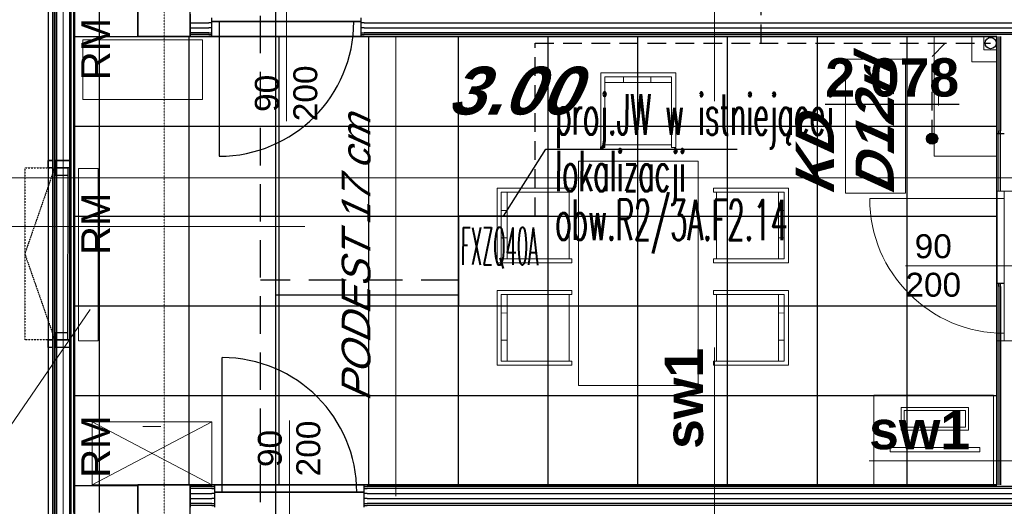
# Model space of a CAD drawing. Header units: millimetres. Extents: x -8838 to 31257, y -6224 to 3754.
# Tile 150 of 185: x -97 to 562, y -1789 to -1464. Entities that reach past the tile are written whole.
import ezdxf
from ezdxf.enums import TextEntityAlignment as Align

# ---------------------------------------------------------------- set-up
doc = ezdxf.new("R2010")
doc.units = ezdxf.units.MM
doc.header["$LTSCALE"] = 10
doc.header["$MEASUREMENT"] = 0
for name, pattern in [('DASHED', [0.75, 0.5, -0.25]), ('HIDDEN', [0.375, 0.25, -0.125]), ('rzut 2 pietra$0$ArchiTECH.PC 1. Line Type', [0.004, 0.003, -0.001]), ('rzut 2 pietra$0$ArchiTECH.PC 5. Line Type', [0.0053, 0.003, -0.001, 0.0003, -0.001]), ('rzut 2 pietra$0$ArchiTECH.PC Solid Line Type', [0]), ('SUFIT_2 PIETRO$0$ArchiTECH.PC 1. Line Type', [0.004, 0.003, -0.001]), ('SUFIT_2 PIETRO$0$ArchiTECH.PC Solid Line Type', [0])]:
    doc.linetypes.add(name, pattern=pattern)
doc.layers.get('0').update_dxf_attribs({"linetype": 'CONTINUOUS', "lineweight": 9})
for name, color, linetype, lineweight in [('_Etap_4_klimatyzator_w starej_lokalizacji', 4, 'CONTINUOUS', 30), ('_Etap_4_opis', 7, 'CONTINUOUS', 30), ('IS_ARCH', 254, 'CONTINUOUS', 18), ('IS_FREON_GAZ', 22, 'DASHED', 30), ('IS_HC_FREON_CIECZ', 22, 'CONTINUOUS', 30), ('IS_UWAGI', 40, 'CONTINUOUS', 18)]:
    doc.layers.add(name, color=color, linetype=linetype, lineweight=lineweight)
for name, color, linetype in [('IS_WK_KAN_SKROPLINY', 103, 'HIDDEN'), ('SUFIT_2 PIETRO$0$ELEM KONSTRUKCJI - inwent', 254, 'CONTINUOUS'), ('SUFIT_2 PIETRO$0$INWENTARYZACJA', 254, 'CONTINUOUS'), ('SUFIT_2 PIETRO$0$nr pom PB', 254, 'CONTINUOUS'), ('SUFIT_2 PIETRO$0$sciany projektowane', 254, 'CONTINUOUS'), ('SUFIT_2 PIETRO$0$SUFIT NOWY 39', 254, 'CONTINUOUS'), ('SUFIT_2 PIETRO$0$TYP SUFITÓW_NOWYCH', 254, 'CONTINUOUS')]:
    doc.layers.add(name, color=color, linetype=linetype)
doc.layers.get('0').freeze()
doc.styles.add('romans1', font='simplex.shx', dxfattribs={"width": 0.8})
doc.styles.add('rzut 2 pietra$0$ArchiTECHStyle1', font='arial.ttf', dxfattribs={"height": 0.16})
doc.styles.add('rzut 2 pietra$0$ArchiTECHStyle2', font='arialbd.ttf', dxfattribs={"height": 0.192})
doc.styles.add('rzut 2 pietra$0$ArchiTECHStyle3', font='ariali.ttf', dxfattribs={"oblique": 15, "height": 0.16})
doc.styles.add('rzut 2 pietra$0$ArchiTECHStyle4', font='arialbi.ttf', dxfattribs={"oblique": 15, "height": 0.256})
doc.styles.add('SUFIT_2 PIETRO$0$ArchiTECHStyle1', font='arialbi.ttf', dxfattribs={"oblique": 15, "height": 0.32})
doc.styles.add('SUFIT_2 PIETRO$0$ArchiTECHStyle3', font='arialbd.ttf', dxfattribs={"height": 0.384})

# ---------------------------------------------------------------- blocks, each defined once
blk = doc.blocks.new('jw_FXZQ40A')
blk.add_lwpolyline([(0, 0), (60, 0), (60, 60), (0, 60)], close=True)
at = {"color": 7, "style": 'romans1', "width": 0.35}
blk.add_text('FXZQ40A', height=25, rotation=359.91893, dxfattribs=at).set_placement((1.49, 27.37))

msp = doc.modelspace()

# ---------------------------------------------------------------- hatches: boundary and pattern name
at = {"layer": 'IS_WK_KAN_SKROPLINY', "linetype": 'ByBlock', "lineweight": 30, "ltscale": 3}
msp.add_hatch(color=256, dxfattribs=at).paths.add_polyline_path([(517.28, -1543, 1), (509.78, -1543, 1)])

# ---------------------------------------------------------------- linework, layer by layer
at = {"layer": '_Etap_4_opis'}
for p, q in [((226.8, -1594.75), (255.24, -1549.94)), ((255.24, -1549.94), (383.12, -1549.94))]:
    msp.add_line(p, q, dxfattribs=at)
at = {"layer": 'IS_ARCH', "linetype": 'rzut 2 pietra$0$ArchiTECH.PC 5. Line Type'}
msp.add_line((0, 773.48), (0, -3884.07), dxfattribs=at)
at = {"layer": 'IS_ARCH', "linetype": 'rzut 2 pietra$0$ArchiTECH.PC Solid Line Type'}
for p, q in [((-60, 60), (-60, -3574.83)), ((-77.5, -238.83), (-77.5, -3584.83)), ((-74.59, -238.83), (-74.59, -3589.83)), ((-73.19, -3589.83), (-73.19, -238.83)), ((-72, -238.83), (-72, -3584.83)), ((-63, -3584.83), (-63, -238.83)), ((-60.5, -238.83), (-60.5, -3584.83)), ((-77.5, -1257), (-77.5, -3616.83)), ((-74.51, -1257), (-74.51, -3613.84)), ((-73.03, -1257), (-73.03, -3612.33)), ((-62.5, -1257), (-62.5, -3601.79)), ((367.98, -1517.97), (367.98, -1381.22)), ((-17.59, -1414.75), (-17.59, -1474.75)), ((17.41, -1474.75), (17.41, -1414.75)), ((-67.52, -1442.5), (-67.52, -1797.5)), ((-59.97, -1444.84), (-59.96, -1794.43)), ((81.8, -1448.14), (81.8, -1531.38)), ((17.41, -1459.75), (17.41, -1474.75)), ((17.41, -1465.58), (29.8, -1465.58)), ((31.8, -1465.58), (29.8, -1465.58)), ((31.8, -1464.75), (31.8, -1462.25)), ((31.8, -1472.25), (31.8, -1464.75)), ((131.8, -1464.75), (31.8, -1464.75)), ((31.8, -1464.75), (131.8, -1464.75)), ((31.8, -1464.75), (131.8, -1464.75)), ((36.8, -1464.75), (36.8, -1554.75)), ((131.8, -1464.75), (131.8, -1462.25)), ((131.8, -1472.25), (131.8, -1464.75)), ((133.8, -1465.58), (131.8, -1465.58)), ((133.8, -1465.58), (702.41, -1465.58)), ((-17.59, -1474.75), (17.41, -1474.75)), ((17.41, -1468.92), (29.8, -1468.92)), ((29.8, -1472.25), (17.41, -1472.25)), ((29.8, -1473.5), (17.41, -1473.5)), ((17.41, -1474.75), (29.8, -1474.75)), ((31.8, -1468.92), (29.8, -1468.92)), ((29.8, -1472.25), (31.8, -1472.25)), ((29.8, -1473.5), (31.8, -1473.5)), ((29.8, -1474.75), (31.8, -1474.75)), ((31.8, -1473.5), (31.8, -1472.25)), ((31.8, -1474.75), (31.8, -1473.5)), ((133.8, -1468.92), (131.8, -1468.92)), ((131.8, -1473.5), (131.8, -1472.25)), ((131.8, -1472.25), (133.8, -1472.25)), ((131.8, -1474.75), (131.8, -1473.5)), ((131.8, -1473.5), (133.8, -1473.5)), ((133.8, -1474.75), (131.8, -1474.75)), ((133.8, -1468.92), (702.41, -1468.92)), ((702.41, -1472.25), (133.8, -1472.25)), ((702.41, -1473.5), (133.8, -1473.5)), ((133.8, -1474.75), (556.8, -1474.75)), ((155, -1474.75), (155, -1781.85)), ((514.8, -1554.75), (514.8, -1474.75)), ((514.8, -1474.75), (556.8, -1474.75)), ((556.8, -1474.75), (556.8, -1576.07)), ((556.8, -1474.75), (556.8, -1554.75)), ((556.8, -1474.75), (556.8, -1474.75)), ((558.05, -1474.75), (558.05, -1576.07)), ((559.3, -1474.75), (559.3, -1576.07)), ((25.53, -1476.93), (-54.47, -1476.93)), ((-54.47, -1476.93), (-54.47, -1516.93)), ((25.53, -1516.93), (25.53, -1476.93)), ((455.63, -1579.54), (455.63, -1489.97)), ((455.63, -1489.97), (495.63, -1489.97)), ((495.63, -1489.97), (495.63, -1579.54)), ((292.05, -1548.94), (292.05, -1498.94)), ((292.05, -1498.94), (342.05, -1498.94)), ((342.05, -1498.94), (342.05, -1548.94)), ((294.69, -1505.57), (339.33, -1505.57)), ((339.33, -1501.67), (294.78, -1501.67)), ((294.78, -1501.67), (294.78, -1548.94)), ((307.14, -1501.67), (307.05, -1505.57)), ((325.33, -1505.57), (325.33, -1501.67)), ((339.33, -1548.94), (339.33, -1501.67)), ((517.8, -1508.75), (517.8, -1520.75)), ((-54.47, -1516.93), (25.53, -1516.93)), ((294.78, -1547.12), (339.33, -1547.12)), ((294.78, -1548.94), (292.05, -1548.94)), ((342.05, -1548.94), (339.33, -1548.94)), ((-77.5, -1562.5), (-77.5, -1557.5)), ((-77.5, -1557.5), (-74.51, -1557.5)), ((-74.51, -1557.5), (-77.5, -1557.5)), ((-77.5, -1557.5), (-77.5, -1562.5)), ((-74.51, -1557.5), (-74.51, -1562.5)), ((-74.51, -1557.5), (-74.51, -1562.5)), ((-62.5, -1557.5), (-73.03, -1557.5)), ((-73.03, -1557.5), (-73.03, -1562.5)), ((-71.97, -1562.5), (-71.97, -1557.5)), ((-71.97, -1557.5), (-63.01, -1557.5)), ((-63.01, -1557.5), (-63.01, -1562.5)), ((-62.5, -1557.5), (-62.5, -1562.5)), ((357.05, -1558.03), (277.05, -1558.03)), ((277.05, -1558.03), (277.05, -1708.03)), ((357.05, -1708.03), (357.05, -1558.03)), ((556.8, -1554.75), (514.8, -1554.75)), ((-74.51, -1562.5), (-77.5, -1562.5)), ((-74.51, -1562.5), (-77.5, -1562.5)), ((-73.03, -1562.5), (-73.04, -1567.5)), ((-62.5, -1562.5), (-73.03, -1562.5)), ((-73.03, -1562.5), (-64.5, -1562.52)), ((-71.97, -1567.52), (-71.97, -1562.5)), ((-71.97, -1562.5), (-64.5, -1562.5)), ((-63.01, -1562.5), (-71.97, -1562.5)), ((-64.5, -1562.52), (-64.6, -1677.52)), ((-64.5, -1562.5), (-64.5, -1567.52)), ((-64.5, -1562.52), (-64.5, -1567.52)), ((-44.23, -1563.05), (-57.23, -1563.05)), ((-57.23, -1563.05), (-57.23, -1678.05)), ((-44.23, -1563.05), (-57.23, -1563.05)), ((-57.23, -1563.05), (-57.23, -1678.05)), ((-44.23, -1678.05), (-44.23, -1563.05)), ((-44.23, -1678.05), (-44.23, -1563.05)), ((-163.02, -1569.27), (651.59, -1569.27)), ((-73.04, -1567.5), (-64.5, -1567.52)), ((-64.5, -1567.52), (-71.97, -1567.52)), ((272.65, -1576.01), (222.65, -1576.01)), ((222.65, -1576.01), (222.65, -1626.01)), ((225.38, -1623.29), (225.38, -1578.74)), ((225.38, -1578.74), (272.65, -1578.74)), ((229.29, -1578.65), (229.29, -1623.29)), ((270.83, -1578.74), (270.83, -1623.29)), ((272.65, -1578.74), (272.65, -1576.01)), ((367.43, -1576.01), (417.43, -1576.01)), ((367.43, -1578.74), (367.43, -1576.01)), ((414.7, -1578.74), (367.43, -1578.74)), ((369.24, -1578.74), (369.24, -1623.29)), ((410.79, -1578.65), (410.79, -1623.29)), ((414.7, -1623.29), (414.7, -1578.74)), ((417.43, -1576.01), (417.43, -1626.01)), ((495.63, -1579.54), (455.63, -1579.54)), ((556.8, -1578.07), (556.8, -1576.07)), ((556.8, -1578.07), (556.8, -1576.07)), ((558.05, -1578.07), (556.8, -1578.07)), ((558.05, -1578.07), (558.05, -1576.07)), ((559.3, -1578.07), (558.05, -1578.07)), ((559.3, -1578.07), (559.3, -1576.07)), ((561.8, -1578.07), (559.3, -1578.07)), ((569.3, -1578.07), (561.8, -1578.07)), ((561.8, -1578.07), (561.8, -1678.07)), ((561.8, -1678.07), (561.8, -1578.07)), ((561.8, -1578.07), (561.8, -1678.07)), ((561.8, -1583.07), (471.8, -1583.07)), ((225.38, -1591.11), (229.29, -1591.01)), ((414.7, -1591.11), (410.79, -1591.01)), ((-163.02, -1601.71), (93.99, -1601.71)), ((229.29, -1609.29), (225.38, -1609.29)), ((410.79, -1609.29), (414.7, -1609.29)), ((222.65, -1626.01), (272.65, -1626.01)), ((272.65, -1623.29), (225.38, -1623.29)), ((272.65, -1626.01), (272.65, -1623.29)), ((367.43, -1626.01), (367.43, -1623.29)), ((367.43, -1623.29), (414.7, -1623.29)), ((417.43, -1626.01), (367.43, -1626.01)), ((577.89, -1628.07), (495.63, -1628.07)), ((272.65, -1644.49), (222.65, -1644.49)), ((222.65, -1644.49), (222.65, -1694.49)), ((272.65, -1647.22), (272.65, -1644.49)), ((367.43, -1644.49), (417.43, -1644.49)), ((367.43, -1647.22), (367.43, -1644.49)), ((417.43, -1644.49), (417.43, -1694.49)), ((225.38, -1691.76), (225.38, -1647.22)), ((225.38, -1647.22), (272.65, -1647.22)), ((229.29, -1647.13), (229.29, -1691.76)), ((270.83, -1647.22), (270.83, -1691.76)), ((414.7, -1647.22), (367.43, -1647.22)), ((369.24, -1647.22), (369.24, -1691.76)), ((410.79, -1647.13), (410.79, -1691.76)), ((414.7, -1691.76), (414.7, -1647.22)), ((-112.45, -1748.8), (-49.52, -1657.17)), ((225.38, -1659.58), (229.29, -1659.49)), ((414.7, -1659.58), (410.79, -1659.49)), ((-77.5, -1682.5), (-77.5, -1677.5)), ((-77.5, -1677.5), (-74.51, -1677.5)), ((-74.51, -1677.5), (-77.5, -1677.5)), ((-77.5, -1677.5), (-77.5, -1682.5)), ((-74.51, -1677.5), (-74.51, -1682.5)), ((-74.51, -1677.5), (-74.51, -1682.5)), ((-73.13, -1672.49), (-64.6, -1672.51)), ((-73.13, -1672.49), (-73.13, -1677.49)), ((-73.13, -1677.49), (-64.6, -1677.51)), ((-62.5, -1677.5), (-73.03, -1677.5)), ((-73.03, -1677.5), (-73.03, -1682.5)), ((-72.02, -1677.51), (-72.02, -1672.49)), ((-72.02, -1672.49), (-64.6, -1672.49)), ((-72.02, -1682.5), (-72.02, -1677.51)), ((-72.02, -1677.51), (-63.01, -1677.51)), ((-64.6, -1677.51), (-72.02, -1677.51)), ((-64.6, -1672.49), (-64.6, -1677.51)), ((-64.6, -1672.51), (-64.6, -1677.51)), ((-63.01, -1677.51), (-63.01, -1682.5)), ((-62.5, -1677.5), (-62.5, -1682.5)), ((-57.23, -1678.05), (-44.23, -1678.05)), ((-57.23, -1678.05), (-44.23, -1678.05)), ((229.29, -1677.76), (225.38, -1677.76)), ((410.79, -1677.76), (414.7, -1677.76)), ((558.05, -1678.07), (556.8, -1678.07)), ((556.8, -1678.07), (556.8, -1680.07)), ((556.8, -1680.07), (556.8, -1678.07)), ((559.3, -1678.07), (558.05, -1678.07)), ((558.05, -1680.07), (558.05, -1678.07)), ((561.8, -1678.07), (559.3, -1678.07)), ((559.3, -1680.07), (559.3, -1678.07)), ((569.3, -1678.07), (561.8, -1678.07)), ((-74.51, -1682.5), (-77.5, -1682.5)), ((-74.51, -1682.5), (-77.5, -1682.5)), ((-62.5, -1682.5), (-73.03, -1682.5)), ((-63.01, -1682.5), (-72.02, -1682.5)), ((368.01, -1819.43), (368.01, -1682.68)), ((556.8, -1680.07), (556.8, -1774.35)), ((558.05, -1680.07), (558.05, -1774.35)), ((559.3, -1680.07), (559.3, -1774.35)), ((38.8, -1779.35), (38.8, -1689.35)), ((272.65, -1691.76), (225.38, -1691.76)), ((272.65, -1694.49), (272.65, -1691.76)), ((367.43, -1694.49), (367.43, -1691.76)), ((367.43, -1691.76), (414.7, -1691.76)), ((222.65, -1694.49), (272.65, -1694.49)), ((417.43, -1694.49), (367.43, -1694.49)), ((277.05, -1708.03), (357.05, -1708.03)), ((554.58, -1714.35), (474.58, -1714.35)), ((474.58, -1714.35), (474.58, -1774.35)), ((554.58, -1774.35), (554.58, -1714.35)), ((537.9, -1722.77), (492.9, -1722.77)), ((492.9, -1722.77), (492.9, -1737.77)), ((494.9, -1735.77), (494.9, -1724.77)), ((494.9, -1724.77), (535.9, -1724.77)), ((535.9, -1724.77), (535.9, -1735.77)), ((537.9, -1737.77), (537.9, -1722.77)), ((83.8, -1797.27), (83.8, -1731.4)), ((31.8, -1732.35), (-48.2, -1732.35)), ((-48.2, -1732.35), (-48.2, -1774.35)), ((-48.2, -1774.35), (31.8, -1732.35)), ((31.8, -1774.35), (-48.2, -1732.35)), ((-14.2, -1735.35), (-2.2, -1735.35)), ((31.8, -1774.35), (31.8, -1732.35)), ((492.9, -1737.77), (537.9, -1737.77)), ((535.9, -1735.77), (494.9, -1735.77)), ((545.4, -1749.36), (485.4, -1749.36)), ((485.4, -1749.36), (485.4, -1752.36)), ((545.4, -1752.36), (545.4, -1749.36)), ((485.4, -1752.36), (545.4, -1752.36)), ((608.13, -1758.28), (471.38, -1758.28)), ((-48.2, -1774.35), (31.8, -1774.35)), ((-48.2, -1774.35), (-48.2, -1774.35)), ((17.49, -1774.35), (-17.51, -1774.35)), ((-17.51, -1774.35), (-17.51, -1814.35)), ((17.49, -1774.35), (-17.51, -1774.35)), ((-17.51, -1774.35), (-17.51, -1814.35)), ((31.8, -1774.35), (17.49, -1774.35)), ((17.49, -1774.35), (17.49, -1789.35)), ((17.49, -1814.35), (17.49, -1774.35)), ((17.49, -1814.35), (17.49, -1774.35)), ((31.8, -1775.6), (17.49, -1775.6)), ((31.8, -1776.85), (17.49, -1776.85)), ((33.8, -1774.35), (31.8, -1774.35)), ((31.8, -1774.35), (33.8, -1774.35)), ((31.8, -1775.6), (33.8, -1775.6)), ((31.8, -1776.85), (33.8, -1776.85)), ((33.8, -1775.6), (33.8, -1774.35)), ((33.8, -1776.85), (33.8, -1775.6)), ((33.8, -1779.35), (33.8, -1776.85)), ((133.8, -1775.6), (133.8, -1774.35)), ((133.8, -1774.35), (135.8, -1774.35)), ((133.8, -1774.35), (135.8, -1774.35)), ((133.8, -1776.85), (133.8, -1775.6)), ((133.8, -1775.6), (135.8, -1775.6)), ((133.8, -1779.35), (133.8, -1776.85)), ((133.8, -1776.85), (135.8, -1776.85)), ((556.8, -1774.35), (135.8, -1774.35)), ((702.41, -1775.6), (135.8, -1775.6)), ((702.41, -1776.85), (135.8, -1776.85)), ((474.58, -1774.35), (554.58, -1774.35)), ((17.49, -1780.18), (31.8, -1780.18)), ((17.49, -1783.51), (31.8, -1783.51)), ((33.8, -1780.18), (31.8, -1780.18)), ((33.8, -1783.51), (31.8, -1783.51)), ((33.8, -1786.85), (33.8, -1779.35)), ((133.8, -1779.35), (33.8, -1779.35)), ((33.8, -1779.35), (133.8, -1779.35)), ((33.8, -1779.35), (133.8, -1779.35)), ((133.8, -1786.85), (133.8, -1779.35)), ((135.8, -1780.18), (133.8, -1780.18)), ((135.8, -1783.51), (133.8, -1783.51)), ((135.8, -1780.18), (702.41, -1780.18)), ((135.8, -1783.51), (702.41, -1783.51)), ((31.8, -1786.85), (17.49, -1786.85)), ((31.8, -1788.1), (17.49, -1788.1)), ((31.8, -1786.85), (33.8, -1786.85)), ((31.8, -1788.1), (33.8, -1788.1)), ((33.8, -1788.1), (33.8, -1786.85)), ((33.8, -1789.35), (33.8, -1788.1)), ((133.8, -1788.1), (133.8, -1786.85)), ((133.8, -1786.85), (135.8, -1786.85)), ((133.8, -1789.35), (133.8, -1788.1)), ((133.8, -1788.1), (135.8, -1788.1)), ((702.41, -1786.85), (135.8, -1786.85)), ((702.41, -1788.1), (135.8, -1788.1))]:
    msp.add_line(p, q, dxfattribs=at)
at = {"layer": 'IS_ARCH', "linetype": 'rzut 2 pietra$0$ArchiTECH.PC 1. Line Type'}
for p, q in [((-59.97, -1262), (-59.92, -3599.83)), ((131.8, -1474.75), (31.8, -1474.75)), ((-93.24, -1562.49), (-73.24, -1562.49)), ((-73.24, -1562.49), (-93.24, -1619.99)), ((-93.24, -1562.49), (-93.24, -1677.49)), ((556.8, -1578.07), (556.8, -1678.07)), ((-93.24, -1619.99), (-73.13, -1677.49)), ((-73.13, -1677.49), (-93.24, -1677.49)), ((133.8, -1774.35), (33.8, -1774.35))]:
    msp.add_line(p, q, dxfattribs=at)
at = {"layer": 'IS_ARCH', "linetype": 'rzut 2 pietra$0$ArchiTECH.PC Solid Line Type'}
for centre, start, end in [((36.8, -1464.75), 270, 0), ((561.8, -1583.07), 180, 270), ((38.8, -1779.35), 0, 90)]:
    msp.add_arc(centre, 90, start, end, dxfattribs=at)
at = {"layer": 'IS_FREON_GAZ', "ltscale": 5}
for points in [[(23.1, -3473.38), (64.41, -3473.38), (64.41, -1010.25), (329.93, -1010.25)], [(196.8, -1637.5), (64.41, -1637.5)]]:
    msp.add_lwpolyline(points, dxfattribs=at)
at = {"layer": 'IS_HC_FREON_CIECZ', "ltscale": 0.02}
for points in [[(329.93, -1020.25), (74.41, -1020.25), (74.41, -3484.34), (23.12, -3484.34)], [(196.8, -1647.5), (74.41, -1647.5)]]:
    msp.add_lwpolyline(points, dxfattribs=at)
at = {"layer": 'IS_UWAGI'}
for points in [[(540.17, -1474.75), (540.17, -1491.68), (556.8, -1491.68)], [(548.17, -1474.75), (548.17, -1483.68), (556.8, -1483.68)]]:
    msp.add_lwpolyline(points, dxfattribs=at)
at = {"layer": 'IS_WK_KAN_SKROPLINY', "lineweight": 30, "ltscale": 5}
for points in [[(399.12, -1479.18), (399.12, -819.21), (199.58, -819.21), (199.58, -789.21)], [(248.15, -1594.75), (248.15, -1479.18), (552.67, -1479.18)], [(513.53, -1543), (513.53, -1488), (522.36, -1479.18)]]:
    msp.add_lwpolyline(points, dxfattribs=at)
at = {"layer": 'IS_WK_KAN_SKROPLINY', "linetype": 'ByBlock', "lineweight": 30, "ltscale": 3}
for centre in [(552.67, -1479.18), (513.53, -1543)]:
    msp.add_circle(centre, 3.75, dxfattribs=at)
at = {"layer": 'SUFIT_2 PIETRO$0$ELEM KONSTRUKCJI - inwent', "linetype": 'SUFIT_2 PIETRO$0$ArchiTECH.PC Solid Line Type'}
for p, q in [((-17.59, -1414.75), (-17.59, -1474.75)), ((17.41, -1474.75), (17.41, -1414.75)), ((-17.59, -1474.75), (17.41, -1474.75)), ((17.49, -1774.35), (-17.51, -1774.35)), ((-17.51, -1774.35), (-17.51, -1814.35)), ((17.49, -1774.35), (-17.51, -1774.35)), ((-17.51, -1774.35), (-17.51, -1814.35)), ((17.49, -1814.35), (17.49, -1774.35)), ((17.49, -1814.35), (17.49, -1774.35))]:
    msp.add_line(p, q, dxfattribs=at)
at = {"layer": 'SUFIT_2 PIETRO$0$INWENTARYZACJA', "linetype": 'SUFIT_2 PIETRO$0$ArchiTECH.PC Solid Line Type'}
for p, q in [((-60, 60), (-60, -3574.83)), ((-77.5, -238.83), (-77.5, -3584.83)), ((-74.59, -238.83), (-74.59, -3589.83)), ((-73.19, -3589.83), (-73.19, -238.83)), ((-72, -238.83), (-72, -3584.83)), ((-63, -3584.83), (-63, -238.83)), ((-60.5, -238.83), (-60.5, -3584.83)), ((-77.5, -1257), (-77.5, -3616.83)), ((-74.51, -1257), (-74.51, -3613.84)), ((-73.03, -1257), (-73.03, -3612.33)), ((-62.5, -1257), (-62.5, -3601.79)), ((-59.97, -1444.84), (-59.96, -1794.43)), ((-77.5, -1557.5), (-77.5, -1562.5)), ((-74.51, -1557.5), (-77.5, -1557.5)), ((-77.5, -1557.5), (-74.51, -1557.5)), ((-77.5, -1562.5), (-77.5, -1557.5)), ((-74.51, -1557.5), (-74.51, -1562.5)), ((-74.51, -1557.5), (-74.51, -1562.5)), ((-73.03, -1557.5), (-73.03, -1562.5)), ((-62.5, -1557.5), (-73.03, -1557.5)), ((-71.97, -1557.5), (-63.01, -1557.5)), ((-71.97, -1562.5), (-71.97, -1557.5)), ((-63.01, -1557.5), (-63.01, -1562.5)), ((-62.5, -1557.5), (-62.5, -1562.5)), ((-74.51, -1562.5), (-77.5, -1562.5)), ((-74.51, -1562.5), (-77.5, -1562.5)), ((-73.03, -1562.5), (-73.04, -1567.5)), ((-73.03, -1562.5), (-64.5, -1562.52)), ((-62.5, -1562.5), (-73.03, -1562.5)), ((-63.01, -1562.5), (-71.97, -1562.5)), ((-71.97, -1562.5), (-64.5, -1562.5)), ((-71.97, -1567.52), (-71.97, -1562.5)), ((-64.5, -1562.52), (-64.6, -1677.52)), ((-64.5, -1562.5), (-64.5, -1567.52)), ((-64.5, -1562.52), (-64.5, -1567.52)), ((-73.04, -1567.5), (-64.5, -1567.52)), ((-64.5, -1567.52), (-71.97, -1567.52)), ((-77.5, -1677.5), (-77.5, -1682.5)), ((-74.51, -1677.5), (-77.5, -1677.5)), ((-77.5, -1677.5), (-74.51, -1677.5)), ((-77.5, -1682.5), (-77.5, -1677.5)), ((-74.51, -1677.5), (-74.51, -1682.5)), ((-74.51, -1677.5), (-74.51, -1682.5)), ((-73.13, -1672.49), (-73.13, -1677.49)), ((-73.13, -1672.49), (-64.6, -1672.51)), ((-73.13, -1677.49), (-64.6, -1677.51)), ((-73.03, -1677.5), (-73.03, -1682.5)), ((-62.5, -1677.5), (-73.03, -1677.5)), ((-72.02, -1672.49), (-64.6, -1672.49)), ((-72.02, -1677.51), (-72.02, -1672.49)), ((-64.6, -1677.51), (-72.02, -1677.51)), ((-72.02, -1677.51), (-63.01, -1677.51)), ((-72.02, -1682.5), (-72.02, -1677.51)), ((-64.6, -1672.49), (-64.6, -1677.51)), ((-64.6, -1672.51), (-64.6, -1677.51)), ((-63.01, -1677.51), (-63.01, -1682.5)), ((-62.5, -1677.5), (-62.5, -1682.5)), ((-74.51, -1682.5), (-77.5, -1682.5)), ((-74.51, -1682.5), (-77.5, -1682.5)), ((-62.5, -1682.5), (-73.03, -1682.5)), ((-63.01, -1682.5), (-72.02, -1682.5))]:
    msp.add_line(p, q, dxfattribs=at)
at = {"layer": 'SUFIT_2 PIETRO$0$INWENTARYZACJA', "linetype": 'SUFIT_2 PIETRO$0$ArchiTECH.PC 1. Line Type'}
for p, q in [((-59.97, -1262), (-59.92, -3599.83)), ((-93.24, -1562.49), (-93.24, -1677.49)), ((-73.24, -1562.49), (-93.24, -1619.99)), ((-93.24, -1562.49), (-73.24, -1562.49)), ((-93.24, -1619.99), (-73.13, -1677.49)), ((-73.13, -1677.49), (-93.24, -1677.49))]:
    msp.add_line(p, q, dxfattribs=at)
at = {"layer": 'SUFIT_2 PIETRO$0$sciany projektowane', "linetype": 'SUFIT_2 PIETRO$0$ArchiTECH.PC Solid Line Type'}
for p, q in [((17.41, -1459.75), (17.41, -1474.75)), ((17.41, -1465.58), (29.8, -1465.58)), ((31.8, -1465.58), (29.8, -1465.58)), ((31.8, -1464.75), (31.8, -1462.25)), ((31.8, -1472.25), (31.8, -1464.75)), ((131.8, -1464.75), (31.8, -1464.75)), ((31.8, -1464.75), (131.8, -1464.75)), ((31.8, -1464.75), (131.8, -1464.75)), ((36.8, -1464.75), (36.8, -1554.75)), ((131.8, -1464.75), (131.8, -1462.25)), ((131.8, -1472.25), (131.8, -1464.75)), ((133.8, -1465.58), (131.8, -1465.58)), ((133.8, -1465.58), (702.41, -1465.58)), ((17.41, -1468.92), (29.8, -1468.92)), ((29.8, -1472.25), (17.41, -1472.25)), ((29.8, -1473.5), (17.41, -1473.5)), ((17.41, -1474.75), (29.8, -1474.75)), ((31.8, -1468.92), (29.8, -1468.92)), ((29.8, -1472.25), (31.8, -1472.25)), ((29.8, -1473.5), (31.8, -1473.5)), ((29.8, -1474.75), (31.8, -1474.75)), ((31.8, -1473.5), (31.8, -1472.25)), ((31.8, -1474.75), (31.8, -1473.5)), ((133.8, -1468.92), (131.8, -1468.92)), ((131.8, -1473.5), (131.8, -1472.25)), ((131.8, -1472.25), (133.8, -1472.25)), ((131.8, -1474.75), (131.8, -1473.5)), ((131.8, -1473.5), (133.8, -1473.5)), ((133.8, -1474.75), (131.8, -1474.75)), ((133.8, -1468.92), (702.41, -1468.92)), ((702.41, -1472.25), (133.8, -1472.25)), ((702.41, -1473.5), (133.8, -1473.5)), ((133.8, -1474.75), (556.8, -1474.75)), ((556.8, -1474.75), (556.8, -1537.75)), ((558.05, -1474.75), (558.05, -1537.75)), ((559.3, -1474.75), (559.3, -1537.75)), ((556.8, -1539.75), (556.8, -1537.75)), ((556.8, -1539.75), (556.8, -1537.75)), ((558.05, -1539.75), (556.8, -1539.75)), ((558.05, -1539.75), (558.05, -1537.75)), ((559.3, -1539.75), (558.05, -1539.75)), ((559.3, -1539.75), (559.3, -1537.75)), ((561.8, -1539.75), (559.3, -1539.75)), ((558.05, -1639.75), (556.8, -1639.75)), ((556.8, -1639.75), (556.8, -1641.75)), ((556.8, -1641.75), (556.8, -1639.75)), ((556.8, -1641.75), (556.8, -1774.35)), ((559.3, -1639.75), (558.05, -1639.75)), ((558.05, -1641.75), (558.05, -1639.75)), ((558.05, -1641.75), (558.05, -1774.35)), ((561.8, -1639.75), (559.3, -1639.75)), ((559.3, -1641.75), (559.3, -1639.75)), ((559.3, -1641.75), (559.3, -1774.35)), ((38.8, -1779.35), (38.8, -1689.35)), ((31.8, -1774.35), (17.49, -1774.35)), ((17.49, -1774.35), (17.49, -1789.35)), ((31.8, -1775.6), (17.49, -1775.6)), ((31.8, -1776.85), (17.49, -1776.85)), ((33.8, -1774.35), (31.8, -1774.35)), ((31.8, -1774.35), (33.8, -1774.35)), ((31.8, -1775.6), (33.8, -1775.6)), ((31.8, -1776.85), (33.8, -1776.85)), ((33.8, -1775.6), (33.8, -1774.35)), ((33.8, -1776.85), (33.8, -1775.6)), ((33.8, -1779.35), (33.8, -1776.85)), ((133.8, -1775.6), (133.8, -1774.35)), ((133.8, -1774.35), (135.8, -1774.35)), ((133.8, -1774.35), (135.8, -1774.35)), ((133.8, -1776.85), (133.8, -1775.6)), ((133.8, -1775.6), (135.8, -1775.6)), ((133.8, -1779.35), (133.8, -1776.85)), ((133.8, -1776.85), (135.8, -1776.85)), ((556.8, -1774.35), (135.8, -1774.35)), ((702.41, -1775.6), (135.8, -1775.6)), ((702.41, -1776.85), (135.8, -1776.85)), ((17.49, -1780.18), (31.8, -1780.18)), ((17.49, -1783.51), (31.8, -1783.51)), ((33.8, -1780.18), (31.8, -1780.18)), ((33.8, -1783.51), (31.8, -1783.51)), ((33.8, -1786.85), (33.8, -1779.35)), ((133.8, -1779.35), (33.8, -1779.35)), ((33.8, -1779.35), (133.8, -1779.35)), ((33.8, -1779.35), (133.8, -1779.35)), ((133.8, -1786.85), (133.8, -1779.35)), ((135.8, -1780.18), (133.8, -1780.18)), ((135.8, -1783.51), (133.8, -1783.51)), ((135.8, -1780.18), (702.41, -1780.18)), ((135.8, -1783.51), (702.41, -1783.51)), ((31.8, -1786.85), (17.49, -1786.85)), ((31.8, -1788.1), (17.49, -1788.1)), ((31.8, -1786.85), (33.8, -1786.85)), ((31.8, -1788.1), (33.8, -1788.1)), ((33.8, -1788.1), (33.8, -1786.85)), ((33.8, -1789.35), (33.8, -1788.1)), ((133.8, -1788.1), (133.8, -1786.85)), ((133.8, -1786.85), (135.8, -1786.85)), ((133.8, -1789.35), (133.8, -1788.1)), ((133.8, -1788.1), (135.8, -1788.1)), ((702.41, -1786.85), (135.8, -1786.85)), ((702.41, -1788.1), (135.8, -1788.1))]:
    msp.add_line(p, q, dxfattribs=at)
at = {"layer": 'SUFIT_2 PIETRO$0$sciany projektowane', "linetype": 'SUFIT_2 PIETRO$0$ArchiTECH.PC 1. Line Type'}
for p, q in [((131.8, -1474.75), (31.8, -1474.75)), ((556.8, -1539.75), (556.8, -1639.75)), ((133.8, -1774.35), (33.8, -1774.35))]:
    msp.add_line(p, q, dxfattribs=at)
at = {"layer": 'SUFIT_2 PIETRO$0$sciany projektowane', "linetype": 'SUFIT_2 PIETRO$0$ArchiTECH.PC Solid Line Type'}
for centre, start, end in [((36.8, -1464.75), 270, 0), ((38.8, -1779.35), 0, 90)]:
    msp.add_arc(centre, 90, start, end, dxfattribs=at)
at = {"layer": 'SUFIT_2 PIETRO$0$SUFIT NOWY 39', "linetype": 'SUFIT_2 PIETRO$0$ArchiTECH.PC Solid Line Type'}
for p, q in [((-60.5, -1447.8), (-60.5, -1792.8)), ((-43.2, -1792.8), (-43.2, -1447.8)), ((-17.51, -1474.75), (-17.59, -1447.8)), ((-60.5, -1474.75), (-17.51, -1474.75)), ((556.8, -1474.75), (-17.51, -1474.75)), ((16.8, -1774.35), (16.8, -1474.75)), ((76.8, -1774.35), (76.8, -1474.75)), ((136.8, -1774.35), (136.8, -1474.75)), ((196.8, -1774.35), (196.8, -1474.75)), ((256.8, -1774.35), (256.8, -1474.75)), ((316.8, -1774.35), (316.8, -1474.75)), ((376.8, -1774.35), (376.8, -1474.75)), ((436.8, -1774.35), (436.8, -1474.75)), ((496.8, -1774.35), (496.8, -1474.75)), ((556.8, -1774.35), (556.8, -1474.75)), ((-60.5, -1534.75), (556.8, -1534.75)), ((-60.5, -1594.75), (556.8, -1594.75)), ((-60.5, -1654.75), (556.8, -1654.75)), ((-60.5, -1714.75), (556.8, -1714.75)), ((-60.5, -1774.75), (-17.51, -1774.75)), ((-17.59, -1792.8), (-17.51, -1774.35)), ((-17.51, -1774.35), (556.8, -1774.35))]:
    msp.add_line(p, q, dxfattribs=at)
at = {"layer": 'SUFIT_2 PIETRO$0$TYP SUFITÓW_NOWYCH', "linetype": 'SUFIT_2 PIETRO$0$ArchiTECH.PC Solid Line Type'}
for p, q in [((-60.5, -1792.8), (-60.5, -1447.8)), ((-17.59, -1447.8), (-17.51, -1474.75)), ((-17.51, -1474.75), (556.8, -1474.75)), ((556.8, -1474.75), (556.8, -1774.35)), ((-17.51, -1774.35), (-17.59, -1792.8)), ((556.8, -1774.35), (-17.51, -1774.35))]:
    msp.add_line(p, q, dxfattribs=at)

# ---------------------------------------------------------------- block references
at = {"layer": '_Etap_4_klimatyzator_w starej_lokalizacji'}
msp.add_blockref('jw_FXZQ40A', (196.8, -1654.75), dxfattribs=at)

# ---------------------------------------------------------------- texts
at = {"layer": '_Etap_4_opis', "style": 'romans1', "width": 0.5}
for s, p in [('proj.JW w istniejącej', (261.46, -1540.27)), ('lokalizacji', (261.46, -1578.1)), ('obw.R2/3A.F2.14', (261.46, -1610.71))]:
    msp.add_text(s, height=27, rotation=359.91893, dxfattribs=at).set_placement(p)
at = {"layer": 'IS_ARCH'}
for s, height, style, p in [('RM', 19.2, 'rzut 2 pietra$0$ArchiTECHStyle1', (-30.5, -1504.01)), ('200', 16, 'rzut 2 pietra$0$ArchiTECHStyle1', (107.17, -1531.38)), ('90', 16, 'rzut 2 pietra$0$ArchiTECHStyle1', (81.44, -1525.16)), ('RM', 19.2, 'rzut 2 pietra$0$ArchiTECHStyle1', (-30.5, -1620.81)), ('sw1', 25.6, 'rzut 2 pietra$0$ArchiTECHStyle2', (368.01, -1750.38)), ('RM', 19.2, 'rzut 2 pietra$0$ArchiTECHStyle1', (-30.5, -1769.69)), ('200', 16, 'rzut 2 pietra$0$ArchiTECHStyle1', (109.17, -1768.74)), ('90', 16, 'rzut 2 pietra$0$ArchiTECHStyle1', (83.44, -1762.52))]:
    msp.add_text(s, height=height, rotation=90, dxfattribs=dict(at, style=style)).set_placement(p, align=Align.BOTTOM_LEFT)
at = {"layer": 'IS_ARCH', "oblique": 15}
for s, height, style, p in [('D12rl', 25.6, 'rzut 2 pietra$0$ArchiTECHStyle4', (495.63, -1579.54)), ('PODEST 17 cm', 19.2, 'rzut 2 pietra$0$ArchiTECHStyle3', (143.68, -1717.53)), ('KD', 25.6, 'rzut 2 pietra$0$ArchiTECHStyle4', (455.63, -1579.54))]:
    msp.add_text(s, height=height, rotation=90, dxfattribs=dict(at, style=style)).set_placement(p, align=Align.BOTTOM_LEFT)
at = {"layer": 'IS_ARCH'}
for s, height, style, p in [('90', 16, 'rzut 2 pietra$0$ArchiTECHStyle1', (501.85, -1627.7)), ('200', 16, 'rzut 2 pietra$0$ArchiTECHStyle1', (495.63, -1653.43)), ('sw1', 25.6, 'rzut 2 pietra$0$ArchiTECHStyle2', (471.38, -1758.28))]:
    msp.add_text(s, height=height, dxfattribs=dict(at, style=style)).set_placement(p, align=Align.BOTTOM_LEFT)
at = {"layer": 'SUFIT_2 PIETRO$0$nr pom PB', "style": 'SUFIT_2 PIETRO$0$ArchiTECHStyle3'}
msp.add_text('%%u2 078%%u', height=25.6, dxfattribs=at).set_placement((442.08, -1522.54), align=Align.BOTTOM_LEFT)
at = {"layer": 'SUFIT_2 PIETRO$0$SUFIT NOWY 39', "style": 'SUFIT_2 PIETRO$0$ArchiTECHStyle1', "oblique": 15}
msp.add_text('3.00', height=32, dxfattribs=at).set_placement((190.58, -1536.5), align=Align.BOTTOM_LEFT)

doc.saveas('drawing.dxf')
